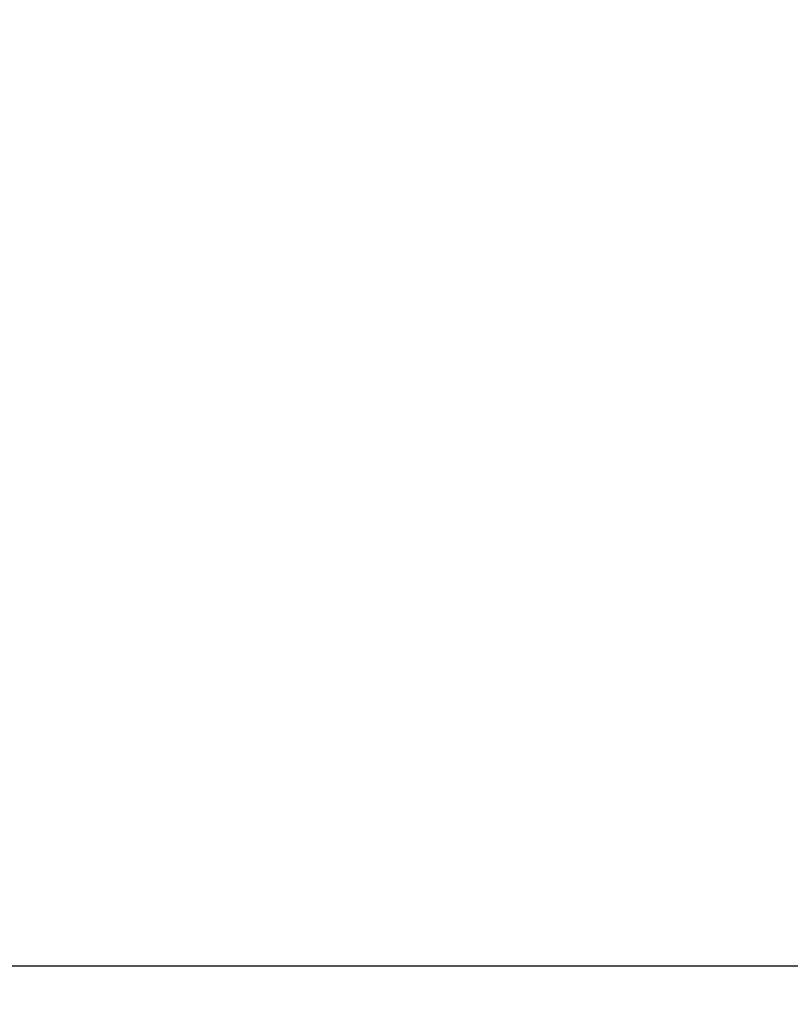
# Model space of a CAD drawing. Header units: millimetres. Extents: x -48448 to 452754, y -13941 to 17062.
# Tile 184 of 256: x 15210.996 to 15211.208, y 3602.076 to 3602.347. Entities that reach past the tile are written whole.
import ezdxf

# ---------------------------------------------------------------- set-up
doc = ezdxf.new("R2010")
doc.units = ezdxf.units.MM

msp = doc.modelspace()

# ---------------------------------------------------------------- hatches: boundary and pattern name
at = {"lineweight": 5}
h = msp.add_hatch(dxfattribs=at)
h.set_pattern_fill('NET3', color=256, scale=0.5, angle=90)
h.set_pattern_definition([(90, (-47770.6976, -3756.4557), (-1.5875, 1e-16), []), (150, (-47770.6976, -3756.4557), (-0.79375, -1.37481533), []), (210, (-47770.6976, -3756.4557), (0.79375, -1.37481533), [])])
h.paths.add_polyline_path([(15211.38156, 3618.0862), (15131.38156, 3618.0862), (15131.38156, 3602.0862), (15211.38156, 3602.0862)])
h = msp.add_hatch()
h.set_pattern_fill('ANSI33', color=256, scale=50)
h.set_pattern_definition([(45, (-70561.63, 42313.1), (-224.5064, 224.5064), []), (45, (-70337.12, 42313.1), (-224.5064, 224.5064), [158.75, -79.375])])
h.paths.add_polyline_path([(14973.88293, 2462.63188), (15373.88336, 2462.63188), (15373.88294, 3568.08367), (15362.8686, 3568.0862), (15362.8686, 3602.0862), (14973.88293, 3602.0862)])

# ---------------------------------------------------------------- linework, layer by layer
msp.add_line((15362.8686, 3602.0862), (14973.88293, 3602.0862))
msp.add_line((15362.8686, 3602.0862), (14973.88293, 3602.0862))
msp.add_lwpolyline([(15131.38156, 3602.0862), (15211.38156, 3602.0862), (15211.38156, 3618.0862), (15131.38156, 3618.0862)], close=True, dxfattribs=at)

doc.saveas('drawing.dxf')
